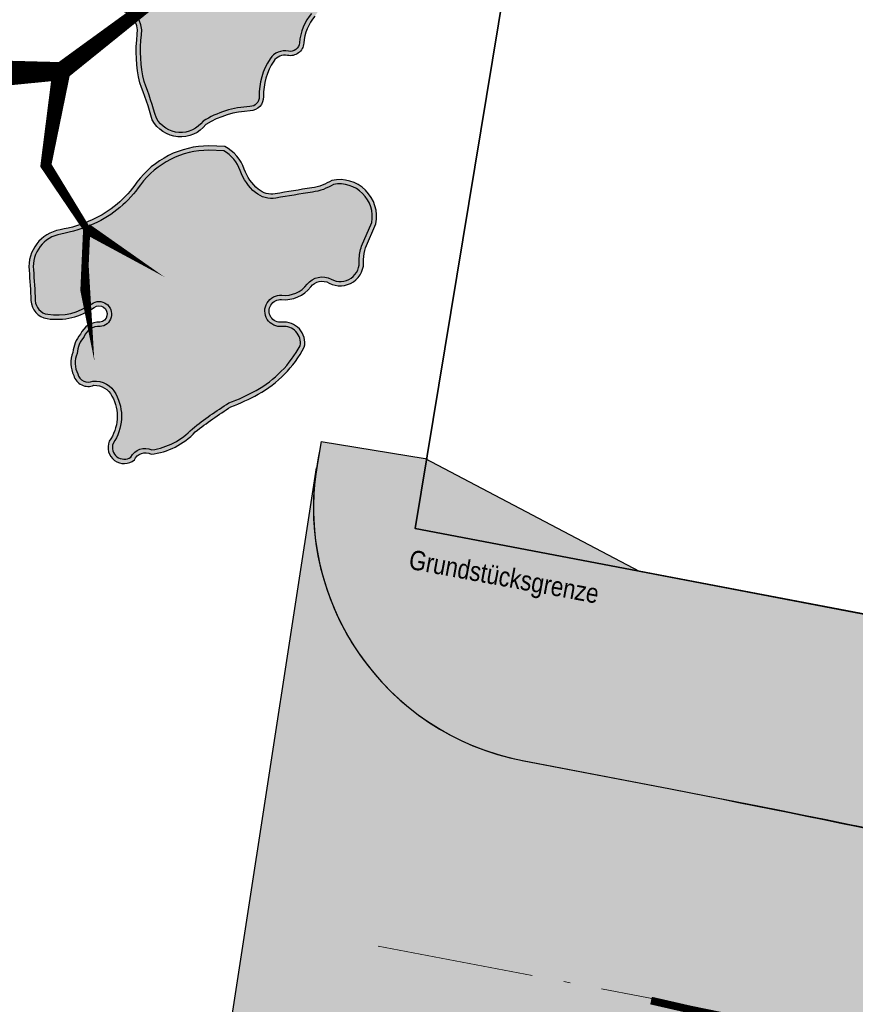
# Model space of a CAD drawing. Header units: metres. Extents: x 0 to 60282398, y -11592309 to 5708004.
# Tile 25 of 136: x 32353325 to 32353338, y 5707902 to 5707917. Entities that reach past the tile are written whole.
import ezdxf

# ---------------------------------------------------------------- set-up
doc = ezdxf.new("R2010")
doc.units = ezdxf.units.M
doc.header["$LTSCALE"] = 0.75
doc.linetypes.add('10414946$0$ACHSE', pattern=[0.933, 0.65, -0.133, 0.017, -0.133])
doc.layers.get('0').update_dxf_attribs({"linetype": 'CONTINUOUS'})
for name, color, linetype, transparency in [('10414944$0$PF-Krone', 33, 'CONTINUOUS', 0.7), ('10414944$0$PF-Krone_SOL', 70, 'CONTINUOUS', 0.7), ('10414944$0$ST-Baum', 7, 'CONTINUOUS', 0.7)]:
    doc.layers.add(name, color=color, linetype=linetype, transparency=transparency)
doc.layers.add('10414944$0$PF-Stamm', color=7, linetype='CONTINUOUS', true_color=0x5f5144, transparency=0.7)
doc.layers.add('10414946$0$_Hilfslayer', color=6, linetype='CONTINUOUS', plot=False)
for name, color, linetype, lineweight in [('10414946$0$Achse-Hauptachse', 7, '10414946$0$ACHSE', 20), ('10417023$0$#9_002_GES I Übersicht Erdgeschoss_1_701_Grundstücksgrenze.A', 7, 'CONTINUOUS', 25), ('10417023$0$Keine', 7, 'CONTINUOUS', 13)]:
    doc.layers.add(name, color=color, linetype=linetype, lineweight=lineweight)
doc.layers.add('10414946$0$ST-LIN-Fahrbahn', color=2, linetype='CONTINUOUS')
doc.layers.add('10414946$0$ST-LIN-Gehweg', color=2, linetype='CONTINUOUS')
doc.layers.add('10414946$0$ST_M_Markierung', color=7, linetype='CONTINUOUS', lineweight=18, true_color=0xffffff)
doc.layers.add('10414947$0$ST-Gehweg-Sol', color=7, linetype='CONTINUOUS', lineweight=0, true_color=0xffd7a8)
doc.layers.add('10414947$0$ST-Fahrbahn-Sol', color=7, linetype='CONTINUOUS', true_color=0xcccccc)
doc.styles.add('10417023$0$ARIAL NARROW', font='ARIALN.TTF')

# ---------------------------------------------------------------- blocks, each defined once
blk = doc.blocks.new('10414947')
at = {"layer": '10414947$0$ST-Fahrbahn-Sol'}
h = blk.add_hatch(color=256, dxfattribs=at)
h.dxf.hatch_style = 1
edge = h.paths.add_edge_path()
edge.add_arc((32353330.504, 5707894.773), 3.004, 81.1859, 154.5231)
edge.add_line((32353327.792, 5707896.065), (32353330.014, 5707910.507))
edge.add_arc((32353333.973, 5707909.898), 4.005, 171.2537, 259.1134)
edge.add_line((32353333.216, 5707905.965), (32353335.51, 5707905.525))
edge.add_arc((32353274.674, 5707595.429), 316.007, 75.76971, 78.90029, ccw=False)
edge.add_arc((32353408.482, 5708134.747), 239.672, 256.45637, 259.14966)
edge.add_line((32353363.365, 5707899.36), (32353421.131, 5707888.288))
edge.add_arc((32353424.238, 5707904.501), 16.508, 259.1497, 267.9458)
edge.add_line((32353423.646, 5707888.003), (32353426.151, 5707887.914))
edge.add_line((32353426.151, 5707887.914), (32353425.669, 5707885.384))
edge.add_line((32353425.669, 5707885.384), (32353428.874, 5707883.33))
edge.add_arc((32353429.547, 5707884.384), 1.25, 237.4144, 259.159)
edge.add_line((32353429.312, 5707883.156), (32353428.653, 5707879.719))
edge.add_arc((32353428.418, 5707878.491), 1.25, 79.1499, 100.8982)
edge.add_line((32353428.182, 5707879.718), (32353424.442, 5707878.998))
edge.add_line((32353424.442, 5707878.998), (32353423.957, 5707876.467))
edge.add_line((32353423.957, 5707876.467), (32353421.597, 5707877.31))
edge.add_arc((32353416.047, 5707861.763), 16.508, 70.3535, 79.1497)
edge.add_line((32353419.154, 5707877.976), (32353419.06, 5707877.485))
edge.add_line((32353419.06, 5707877.485), (32353389.596, 5707883.132))
edge.add_line((32353389.596, 5707883.132), (32353389.688, 5707883.612))
edge.add_line((32353389.688, 5707883.612), (32353363.163, 5707888.707))
edge.add_line((32353363.163, 5707888.707), (32353363.071, 5707888.226))
edge.add_line((32353363.071, 5707888.226), (32353360.426, 5707888.741))
edge.add_arc((32353369.792, 5707939.909), 52.018, 250.941, 259.6268, ccw=False)
edge.add_line((32353352.806, 5707890.742), (32353345.786, 5707893.15))
edge.add_line((32353345.786, 5707893.15), (32353345.948, 5707893.623))
edge.add_line((32353345.948, 5707893.623), (32353340.671, 5707895.433))
edge.add_arc((32353326.316, 5707853.584), 44.243, 71.0663, 79.1496)
edge.add_line((32353334.644, 5707897.036), (32353330.964, 5707897.742))
at = {"layer": '10414947$0$ST-Gehweg-Sol'}
h = blk.add_hatch(color=256, dxfattribs=at)
h.dxf.hatch_style = 1
edge = h.paths.add_edge_path()
edge.add_arc((32353333.973, 5707909.898), 4.005, 167.5224, 259.0333, ccw=False)
edge.add_line((32353330.062, 5707910.763), (32353330.09, 5707910.916))
edge.add_line((32353330.09, 5707910.916), (32353331.701, 5707910.649))
edge.add_line((32353331.701, 5707910.649), (32353335.025, 5707908.904))
edge.add_line((32353335.025, 5707908.904), (32353407.152, 5707895.034))
edge.add_line((32353407.152, 5707895.034), (32353413.706, 5707897.337))
edge.add_line((32353413.706, 5707897.337), (32353497.176, 5707881.286))
edge.add_line((32353497.176, 5707881.286), (32353499.704, 5707880.189))
edge.add_line((32353499.704, 5707880.189), (32353502.939, 5707877.836))
edge.add_line((32353502.939, 5707877.836), (32353505.467, 5707876.739))
edge.add_line((32353505.467, 5707876.739), (32353517.005, 5707874.52))
edge.add_line((32353517.005, 5707874.52), (32353517.764, 5707870.592))
edge.add_line((32353517.764, 5707870.592), (32353512.266, 5707871.646))
edge.add_line((32353512.266, 5707871.646), (32353512.673, 5707873.772))
edge.add_line((32353512.673, 5707873.772), (32353508.26, 5707874.653))
edge.add_line((32353508.26, 5707874.653), (32353507.846, 5707872.493))
edge.add_line((32353507.846, 5707872.493), (32353503.303, 5707873.364))
edge.add_arc((32353488.087, 5707793.98), 80.829, 79.14978, 81.99465)
edge.add_line((32353499.344, 5707874.021), (32353499.768, 5707876.234))
edge.add_line((32353499.768, 5707876.234), (32353495.839, 5707876.987))
edge.add_line((32353495.839, 5707876.987), (32353495.372, 5707874.546))
edge.add_line((32353495.372, 5707874.546), (32353488.268, 5707875.49))
edge.add_line((32353488.268, 5707875.49), (32353488.815, 5707878.345))
edge.add_line((32353488.815, 5707878.345), (32353475.567, 5707880.884))
edge.add_line((32353475.567, 5707880.884), (32353475.007, 5707877.961))
edge.add_line((32353475.007, 5707877.961), (32353470.594, 5707878.807))
edge.add_line((32353470.594, 5707878.807), (32353471.155, 5707881.73))
edge.add_line((32353471.155, 5707881.73), (32353468.208, 5707882.294))
edge.add_line((32353468.208, 5707882.294), (32353467.648, 5707879.372))
edge.add_line((32353467.648, 5707879.372), (32353462.609, 5707880.338))
edge.add_line((32353462.609, 5707880.338), (32353463.169, 5707883.26))
edge.add_line((32353463.169, 5707883.26), (32353460.223, 5707883.825))
edge.add_line((32353460.223, 5707883.825), (32353459.666, 5707880.92))
edge.add_arc((32353463.525, 5707896.969), 16.507, 250.3522, 256.4825, ccw=False)
edge.add_line((32353457.974, 5707881.424), (32353455.614, 5707882.266))
edge.add_line((32353455.614, 5707882.266), (32353456.07, 5707884.646))
edge.add_line((32353456.07, 5707884.646), (32353452.142, 5707885.399))
edge.add_line((32353452.142, 5707885.399), (32353451.764, 5707883.434))
edge.add_line((32353451.764, 5707883.434), (32353446.208, 5707884.5))
edge.add_line((32353446.208, 5707884.5), (32353446.584, 5707886.464))
edge.add_line((32353446.584, 5707886.464), (32353443.638, 5707887.028))
edge.add_line((32353443.638, 5707887.028), (32353443.261, 5707885.064))
edge.add_line((32353443.261, 5707885.064), (32353438.663, 5707885.946))
edge.add_line((32353438.663, 5707885.946), (32353439.04, 5707887.91))
edge.add_line((32353439.04, 5707887.91), (32353436.093, 5707888.475))
edge.add_line((32353436.093, 5707888.475), (32353435.717, 5707886.51))
edge.add_line((32353435.717, 5707886.51), (32353430.159, 5707887.573))
edge.add_line((32353430.159, 5707887.573), (32353430.535, 5707889.54))
edge.add_line((32353430.535, 5707889.54), (32353426.607, 5707890.293))
edge.add_line((32353426.607, 5707890.293), (32353426.151, 5707887.914))
edge.add_line((32353426.151, 5707887.914), (32353423.646, 5707888.003))
edge.add_arc((32353424.238, 5707904.501), 16.508, 259.1497, 267.9458, ccw=False)
edge.add_line((32353421.131, 5707888.288), (32353363.365, 5707899.36))
edge.add_arc((32353408.482, 5708134.747), 239.672, 256.45637, 259.14966, ccw=False)
edge.add_arc((32353274.674, 5707595.429), 316.007, 75.76971, 78.90029)
edge.add_line((32353335.51, 5707905.525), (32353333.211, 5707905.966))
at = {"layer": '10414947$0$ST-Fahrbahn-Sol', "flags": 128}
blk.add_lwpolyline([(32353389.688, 5707883.612), (32353363.163, 5707888.707), (32353363.071, 5707888.226), (32353360.426, 5707888.741, -0.037917), (32353352.806, 5707890.742), (32353345.786, 5707893.15), (32353345.948, 5707893.623), (32353340.671, 5707895.433, 0.035284), (32353334.644, 5707897.036), (32353330.964, 5707897.742, 0.331383), (32353327.792, 5707896.065), (32353330.014, 5707910.507, 0.403315), (32353333.216, 5707905.965), (32353335.51, 5707905.525, -0.013661), (32353352.354, 5707901.74, 0.011752), (32353363.365, 5707899.36), (32353421.131, 5707888.288, 0.038399)], format="xyb", dxfattribs=at)
at = {"layer": '10414947$0$ST-Gehweg-Sol', "flags": 128}
blk.add_lwpolyline([(32353439.04, 5707887.91), (32353436.093, 5707888.475), (32353435.717, 5707886.51), (32353430.159, 5707887.573), (32353430.535, 5707889.54), (32353426.607, 5707890.293), (32353426.151, 5707887.914), (32353423.646, 5707888.003, -0.038399), (32353421.131, 5707888.288), (32353363.365, 5707899.36, -0.011752), (32353352.354, 5707901.74, 0.013661), (32353335.51, 5707905.525), (32353333.211, 5707905.966, -0.421959), (32353330.062, 5707910.763), (32353330.09, 5707910.916), (32353331.701, 5707910.649), (32353335.025, 5707908.904), (32353407.152, 5707895.034), (32353413.706, 5707897.337), (32353497.176, 5707881.286)], format="xyb", dxfattribs=at)
blk = doc.blocks.new('10414946$0$Fahrbahn (Schmalstrich)_Inner_(3.00_-3.00_0.12)_INFRASIGN_639134889993285525')
at = {"color": 0, "const_width": 0.12}
blk.add_lwpolyline([(0, 0), (-4.874, 1.115)], dxfattribs=at)
blk = doc.blocks.new('10414946')
at = {"layer": '10414946$0$_Hilfslayer', "flags": 128}
blk.add_lwpolyline([(32353340.084, 5707901.124), (32353335.21, 5707902.239)], dxfattribs=at)
at = {"layer": '10414946$0$Achse-Hauptachse', "ltscale": 5, "flags": 128}
blk.add_lwpolyline([(32353330.971, 5707903.086), (32353335.633, 5707902.192), (32353335.633, 5707902.192, -0.035284), (32353342.375, 5707900.399), (32353342.375, 5707900.399), (32353354.671, 5707896.181), (32353354.671, 5707896.181, 0.035285), (32353361.414, 5707894.388), (32353361.414, 5707894.388), (32353483.981, 5707870.896), (32353483.981, 5707870.896, 0.050964), (32353488.836, 5707870.47), (32353488.836, 5707870.47), (32353497.835, 5707870.598), (32353497.835, 5707870.598, -0.050964), (32353502.69, 5707870.172), (32353502.69, 5707870.172), (32353528.881, 5707865.152)], format="xyb", dxfattribs=at)
at = {"layer": '10414946$0$ST-LIN-Fahrbahn', "flags": 128}
for points in [[(32353330.09, 5707910.916), (32353330.034, 5707910.611, 0.411579), (32353333.216, 5707905.965)], [(32353333.211, 5707905.966), (32353335.51, 5707905.525), (32353335.51, 5707905.525, -0.011752), (32353346.521, 5707903.145), (32353346.521, 5707903.145), (32353352.354, 5707901.74), (32353352.354, 5707901.74, 0.011752), (32353363.365, 5707899.36), (32353363.365, 5707899.36), (32353421.131, 5707888.288), (32353421.131, 5707888.288, 0.038399), (32353423.646, 5707888.003), (32353423.646, 5707888.003), (32353427.644, 5707887.86), (32353427.644, 5707887.86, -0.038399), (32353430.16, 5707887.575), (32353430.16, 5707887.575), (32353451.765, 5707883.434)]]:
    blk.add_lwpolyline(points, format="xyb", dxfattribs=at)
at = {"layer": '10414946$0$ST-LIN-Gehweg', "flags": 128}
blk.add_lwpolyline([(32353330.09, 5707910.916), (32353331.701, 5707910.649), (32353335.025, 5707908.904)], dxfattribs=at)
blk.add_lwpolyline([(32353335.025, 5707908.904), (32353357.22, 5707904.636), (32353357.22, 5707904.636), (32353370.488, 5707902.084), (32353370.488, 5707902.084), (32353407.152, 5707895.034), (32353407.152, 5707895.034), (32353410.429, 5707896.185), (32353410.429, 5707896.185), (32353413.706, 5707897.337), (32353413.706, 5707897.337), (32353481.434, 5707884.313), (32353481.434, 5707884.313), (32353497.176, 5707881.286), (32353497.176, 5707881.286, -0.110177), (32353499.704, 5707880.189), (32353499.704, 5707880.189), (32353502.939, 5707877.836), (32353502.939, 5707877.836, 0.110177), (32353505.467, 5707876.739), (32353505.467, 5707876.739), (32353513.198, 5707875.252), (32353513.198, 5707875.252), (32353517.005, 5707874.52)], format="xyb", dxfattribs=at)
at = {"layer": '10414946$0$ST_M_Markierung'}
blk.add_blockref('10414946$0$Fahrbahn (Schmalstrich)_Inner_(3.00_-3.00_0.12)_INFRASIGN_639134889993285525', (32353340.084, 5707901.124), dxfattribs=at)
blk = doc.blocks.new('10414944$0$PF-BAUM_12')
at = {"layer": '10414944$0$PF-Krone_SOL', "transparency": 33554457}
h = blk.add_hatch(color=256, dxfattribs=at)
h.dxf.hatch_style = 1
h.set_gradient(color1=(88, 186, 72), color2=(175, 217, 170), tint=1, name='INVSPHERICAL')
edge = h.paths.add_edge_path()
edge.add_arc((-1.2758, 1.3994), 0.541, 250.24695, 303.42795)
edge.add_arc((-0.5984, 0.4188), 0.6511, 94.3691, 125.64085, ccw=False)
edge.add_arc((-0.5871, 0.2707), 0.7996, 79.90604, 94.3691, ccw=False)
edge.add_arc((-0.4074, 1.2805), 0.2261, 259.90604, 345.03676)
edge.add_arc((3.3556, 0.2748), 3.669, 162.18441, 165.03676, ccw=False)
edge.add_arc((-0.2456, 1.4321), 0.1137, 342.18441, 421.4181)
edge.add_arc((-0.3772, 1.1907), 0.3886, 61.4181, 105.41791)
edge.add_arc((-0.4936, 1.6129), 0.0494, 76.86771, 285.41791, ccw=False)
edge.add_arc((-0.4342, 1.767), 0.1165, 245.55227, 317.8819)
edge.add_arc((-0.4413, 1.8543), 0.1901, 299.50673, 335.70732)
edge.add_arc((-0.3904, 1.8889), 0.1664, 317.30956, 366.51685)
edge.add_arc((-0.3153, 1.9138), 0.0904, 356.14997, 452.32983)
edge.add_arc((-0.2837, 2.1143), 0.1157, 186.39549, 252.21854, ccw=False)
edge.add_arc((-0.1459, 2.1399), 0.2556, 124.29677, 188.65244, ccw=False)
edge.add_arc((-0.3624, 2.4158), 0.0972, 318.21291, 468.93962)
edge.add_arc((-0.4455, 2.5549), 0.0698, 219.68848, 317.56803, ccw=False)
edge.add_arc((-0.5987, 2.0825), 0.4392, 76.91022, 116.54495)
edge.add_arc((-1.4951, 4.5572), 2.1964, 281.7611, 288.58893, ccw=False)
edge.add_arc((-1.0114, 0.8578), 1.5496, 91.33232, 98.00209)
edge.add_arc((-1.1102, 1.691), 0.7109, 99.4638, 131.76215)
edge.add_arc((-1.4773, 2.1554), 0.1252, 148.24675, 256.0758)
edge.add_arc((-1.5238, 1.968), 0.068, -114.95559, 76.0758, ccw=False)
edge.add_arc((-1.6369, 1.7248), 0.2002, 65.04441, 122.10831)
edge.add_arc((-1.7899, 1.9686), 0.0876, 221.63135, 302.10831, ccw=False)
edge.add_arc((-1.9603, 1.8172), 0.1403, 41.63135, 166.86476)
edge.add_arc((-2.3449, 1.9519), 0.2684, 321.94948, 337.47523, ccw=False)
edge.add_line((-2.1335, 1.7864), (-2.2407, 1.6721))
edge.add_arc((-2.0502, 1.5575), 0.2224, 148.95684, 261.83304)
edge.add_arc((-2.0149, 1.0239), 0.3205, 78.77175, 102.0334, ccw=False)
edge.add_arc((0.8412, 15.4111), 14.3475, 258.77175, 259.65948)
edge.add_arc((-1.7568, 1.1728), 0.1259, 30.35605, 79.65948, ccw=False)
edge.add_arc((-1.8871, 1.0965), 0.2769, -0.49344, 30.35605, ccw=False)
edge.add_arc((-1.3602, 1.092), 0.25, 179.50656, 221.3188)
edge.add_line((-1.548, 0.9269), (-1.4587, 0.8902))
edge = h.paths.add_edge_path()
edge.add_arc((-2.0595, -1.0849), 0.2169, 117.74302, 251.42792, ccw=False)
edge.add_arc((-2.2535, -0.7961), 0.1343, 313.86708, 413.87286)
edge.add_arc((-1.1381, 0.5382), 1.6051, 221.524, 229.78899, ccw=False)
edge.add_arc((-2.2843, -0.4137), 0.1251, 108.79801, 243.70289, ccw=False)
edge.add_arc((-2.2657, -0.171), 0.1376, 244.61148, 299.82424)
edge.add_arc((-2.4922, 0.2242), 0.593, 299.82424, 314.8752)
edge.add_arc((-2.3634, 0.0948), 0.4104, 314.8752, 336.56068)
edge.add_arc((-2.0604, -0.1191), 0.0893, 34.54703, 142.23332)
edge.add_arc((-2.2509, -0.0174), 0.1288, 205.94005, 338.60504, ccw=False)
edge.add_arc((-1.1082, 0.8264), 1.5473, 211.54423, 215.57485, ccw=False)
edge.add_arc((-2.1647, 0.1359), 0.2879, 123.29344, 204.40631, ccw=False)
edge.add_arc((-2.4675, 0.6266), 0.289, 300.05521, 335.40006)
edge.add_arc((-2.1302, 0.4722), 0.0819, 58.40023, 155.40006, ccw=False)
edge.add_arc((-2.0455, 0.6099), 0.0798, 238.40023, 306.42037)
edge.add_arc((-2.2163, 0.8415), 0.3675, 306.42037, 341.49291)
edge.add_arc((-1.7884, 0.6982), 0.0838, 72.42881, 161.49291, ccw=False)
edge.add_arc((-1.597, 1.3024), 0.5499, 252.42881, 281.6379)
edge.add_arc((-1.3833, 0.6006), 0.1928, 8.24792, 122.23097, ccw=False)
edge.add_arc((1.4313, 0.4424), 2.6303, 175.94647, 181.0704)
edge.add_arc((-2.004, 0.487), 0.8109, 332.60613, 353.35791, ccw=False)
edge.add_arc((-1.1696, 0.0546), 0.1289, 152.60613, 239.81282)
edge.add_arc((-1.5709, -0.6354), 0.6693, 44.46317, 59.81282, ccw=False)
edge.add_arc((-1.2417, -0.3122), 0.208, -40.16629, 44.46317, ccw=False)
edge.add_arc((-1.7965, -0.0425), 0.8201, 308.5293, 330.49613, ccw=False)
edge.add_arc((-1.2134, -0.8063), 0.142, 120.58152, 237.17398)
edge.add_arc((-1.3033, -1.1297), 0.2045, -64.491, 86.39602, ccw=False)
edge.add_arc((-1.343, -1.1115), 0.2397, 240.47541, 302.23358, ccw=False)
edge.add_arc((-1.2125, -0.7918), 0.5839, 226.36645, 244.79518, ccw=False)
edge.add_arc((-0.7205, -0.1508), 1.3901, 222.94294, 229.9249, ccw=False)
edge.add_arc((-1.7937, -1.1495), 0.076, 42.91905, 173.49923)
edge.add_arc((-2.058, -1.1133), 0.1908, 248.28955, 351.67144, ccw=False)
edge = h.paths.add_edge_path()
edge.add_arc((1.2059, -0.0381), 0.6649, 150.77336, 194.55575)
edge.add_arc((0.911, -0.0942), 0.3659, 197.65987, 276.75263)
edge.add_arc((0.9525, -0.0442), 0.4134, 270.21516, 305.52412)
edge.add_arc((1.2637, -0.512), 0.1494, -27.72253, 118.39088, ccw=False)
edge.add_arc((1.6106, -0.6627), 0.2295, 159.27348, 288.79741)
edge.add_arc((1.6267, -1.1446), 0.2709, -1.08302, 77.66915, ccw=False)
edge.add_arc((2.1687, -1.0477), 0.2897, 200.61319, 382.93371)
edge.add_arc((2.7072, -0.7257), 0.3429, 147.82265, 217.59096, ccw=False)
edge.add_arc((2.4468, -0.3829), 0.1629, 259.44798, 409.15154)
edge.add_arc((2.7989, 0.0617), 0.4045, 199.71733, 232.62112, ccw=False)
edge.add_arc((2.5485, -0.1163), 0.1368, 103.25927, 162.29814, ccw=False)
edge.add_arc((2.4584, 0.1299), 0.1274, 297.47519, 447.50208)
edge.add_arc((2.4597, 0.3353), 0.0783, 98.81569, 273.11837, ccw=False)
edge.add_arc((2.4, 0.5247), 0.1217, 293.02703, 374.92908)
edge.add_arc((2.0245, 0.3266), 0.5439, 24.94831, 42.11835)
edge.add_arc((1.7775, 0.1571), 0.8417, 39.39937, 55.74996)
edge.add_arc((2.2887, 0.9354), 0.0906, 104.71311, 245.58293, ccw=False)
edge.add_arc((2.2455, 1.1001), 0.0797, 284.71311, 435.28689)
edge.add_arc((2.1786, 0.8455), 0.3429, 75.28689, 90.15444)
edge.add_arc((2.192, 1.2908), 0.1034, 200.54383, 262.03398, ccw=False)
edge.add_arc((1.8708, 1.2323), 0.2255, 5.65523, 92.28552)
edge.add_arc((1.8923, 1.533), 0.0813, 129.46734, 248.0142, ccw=False)
edge.add_arc((1.6377, 1.5925), 0.2029, 0.94133, 108.02708)
edge.add_arc((1.5516, 2.0411), 0.2568, 198.80376, 275.23109, ccw=False)
edge.add_arc((1.081, 1.9053), 0.2335, 13.10923, 167.22877)
edge.add_arc((0.6671, 1.9992), 0.1909, 279.30028, 347.22877, ccw=False)
edge.add_arc((0.7224, 1.6615), 0.1513, 99.30028, 228.80917)
edge.add_arc((0.4652, 1.3676), 0.2392, 21.17444, 48.80917, ccw=False)
edge.add_arc((0.3242, 1.313), 0.3904, -10.78567, 21.17444, ccw=False)
edge.add_arc((-0.3793, 1.447), 1.1066, 325.74486, 349.21433, ccw=False)
edge.add_arc((0.3558, 0.9464), 0.2172, 278.26632, 325.74486, ccw=False)
edge.add_arc((0.408, 0.5869), 0.146, 98.26632, 271.67308)
edge.add_arc((0.4514, -0.8972), 1.3387, 79.76747, 91.67308, ccw=False)
edge.add_arc((0.6892, 0.3779), 0.0423, -16.43247, 90.01007, ccw=False)
edge.add_line((0.7298, 0.3659), (0.6257, 0.2866))
edge = h.paths.add_edge_path()
edge.add_arc((-1.5552, -2.2569), 0.1724, 12.6189, 77.74549)
edge.add_arc((-1.4977, -1.992), 0.0986, 164.18162, 257.74549, ccw=False)
edge.add_arc((-1.7215, -1.8391), 0.1803, 315.6358, 396.22469)
edge.add_arc((-1.4722, -1.6964), 0.1099, 56.01675, 199.16563, ccw=False)
edge.add_arc((-1.3562, -1.5375), 0.087, 231.18436, 306.609)
edge.add_arc((-1.4968, -1.2476), 0.4081, 298.1575, 320.42177)
edge.add_arc((-1.118, -1.5607), 0.0835, 20.65344, 140.42177, ccw=False)
edge.add_arc((-0.9321, -1.4907), 0.1152, 200.65344, 324.15715)
edge.add_arc((-0.5981, -1.7319), 0.2968, 125.84331, 144.15715, ccw=False)
edge.add_arc((-1.1307, -0.9947), 0.6126, 305.84331, 313.76829)
edge.add_arc((-0.6402, -1.5068), 0.0965, 35.28302, 133.76829, ccw=False)
edge.add_arc((-0.4573, -1.4114), 0.1114, 200.86529, 329.80166)
edge.add_arc((5.9643, -14.9126), 14.8587, 114.56415, 115.19461, ccw=False)
edge.add_arc((-0.1458, -1.5341), 0.1511, 81.99944, 116.28381, ccw=False)
edge.add_arc((-0.1295, -1.2153), 0.1692, 271.62381, 322.4573)
edge.add_arc((0.4219, -2.3582), 1.1204, 101.73914, 111.86365, ccw=False)
edge.add_arc((0.2817, -1.7045), 0.4518, 61.04926, 101.19464, ccw=False)
edge.add_arc((0.4293, -1.462), 0.1686, -13.32973, 65.05413, ccw=False)
edge.add_arc((0.701, -1.5438), 0.116, 158.25367, 207.02434)
edge.add_arc((0.7267, -1.4357), 0.2061, 231.26264, 284.37765)
edge.add_arc((0.7594, -1.468), 0.1684, 276.3107, 373.18881)
edge.add_arc((1.0623, -1.3226), 0.1754, 121.90959, 217.58272, ccw=False)
edge.add_arc((1.2009, -1.5786), 0.4663, 12.49632, 119.74162, ccw=False)
edge.add_arc((1.5062, -1.4974), 0.1512, -66.22517, 7.47872, ccw=False)
edge.add_arc((1.5907, -1.7479), 0.1146, 101.81964, 224.43431)
edge.add_arc((1.3238, -2.0366), 0.2788, -26.98815, 48.41698, ccw=False)
edge.add_arc((1.3365, -2.0229), 0.2743, 258.99086, 329.2486, ccw=False)
edge.add_arc((1.6618, -1.4757), 0.8996, 229.3858, 245.17635, ccw=False)
edge.add_arc((0.9994, -2.237), 0.1097, 45.60372, 249.24478)
edge.add_arc((0.8451, -2.4465), 0.1573, -95.43505, 42.77878, ccw=False)
edge.add_arc((0.8007, -2.2203), 0.3839, 232.79997, 274.40743, ccw=False)
edge.add_arc((0.4866, -2.6064), 0.1147, 44.402, 165.1103)
edge.add_arc((0.2716, -2.5387), 0.1109, 123.38517, 339.85568, ccw=False)
edge.add_arc((0.9022, -2.3675), 0.6961, 164.26035, 186.48033, ccw=False)
edge.add_arc((0.1064, -2.2008), 0.1278, 9.9652, 176.7192)
edge.add_arc((-48.3159, -1.4499), 48.3004, 358.76613, 359.11787, ccw=False)
edge.add_arc((-0.3152, -2.3669), 0.3137, 290.47286, 336.89978, ccw=False)
edge.add_arc((-0.2908, -2.4562), 0.2217, 213.88393, 292.64339, ccw=False)
edge.add_arc((-0.5922, -2.5593), 0.1191, 350.14402, 508.44337)
edge.add_arc((-0.7458, -2.3559), 0.1504, 180.14857, 290.27908, ccw=False)
edge.add_arc((-1.1241, -2.4703), 0.2548, 26.59219, 75.66559)
edge.add_arc((-1.166, -2.6346), 0.4243, 75.66559, 104.33441)
edge.add_arc((-1.3217, -2.0253), 0.2045, 251.40462, 284.33441, ccw=False)
at = {"layer": '10414944$0$PF-Krone'}
for points in [[(-1.4587, 0.8902, 0.236302), (-0.9778, 0.9479, -0.137302), (-0.648, 1.068, -0.063191), (-0.447, 1.0579, 0.389536), (-0.189, 1.2221, -0.012446), (-0.1374, 1.3973, 0.360188), (-0.1913, 1.5319, 0.194379), (-0.4805, 1.5653, -1.286295), (-0.4824, 1.6609, 0.326511), (-0.3477, 1.6889, 0.159282), (-0.2681, 1.7761, 0.218069), (-0.2251, 1.9078, 0.446169), (-0.319, 2.0042, -0.295374), (-0.3986, 2.1015, -0.288426), (-0.29, 2.3511, 0.772377), (-0.394, 2.5078, -0.455092), (-0.4992, 2.5103, 0.174684), (-0.7949, 2.4754, -0.029801), (-1.0474, 2.4069, 0.029111), (-1.2271, 2.3923, 0.141869), (-1.5837, 2.2213, 0.508586), (-1.5074, 2.034, -1.101217), (-1.5525, 1.9063, 0.254264), (-1.7433, 1.8944, -0.366329), (-1.8554, 1.9104, 0.608209), (-2.0969, 1.8491, -0.067848), (-2.1335, 1.7864, 0), (-2.2407, 1.6721, 0.536623), (-2.0818, 1.3373, -0.101848), (-1.9525, 1.3382, 0.003873), (-1.7342, 1.2967, -0.218508), (-1.6482, 1.2364, -0.135425), (-1.6102, 1.0941, 0.184492), (-1.548, 0.9269)], [(-1.4493, 0.9145, 0.235756), (-0.9926, 0.9693, -0.137109), (-0.65, 1.0939, -0.063191), (-0.4424, 1.0835, 0.389536), (-0.2141, 1.2288, -0.012446), (-0.1622, 1.4053, 0.360188), (-0.2037, 1.5091, 0.194379), (-0.4736, 1.5402, -1.313113), (-0.4736, 1.6855, 0.345734), (-0.3643, 1.7094, 0.172714), (-0.2901, 1.7907, 0.230529), (-0.2512, 1.9073, 0.475615), (-0.3219, 1.9779, -0.304436), (-0.4244, 2.098, -0.284585), (-0.3075, 2.3706, 0.726016), (-0.3802, 2.4848, -0.402009), (-0.5128, 2.4867, 0.170881), (-0.7849, 2.4513, -0.030277), (-1.0444, 2.381, 0.029443), (-1.2231, 2.3665, 0.140272), (-1.5634, 2.2045, 0.497246), (-1.5012, 2.0592, -1.101217), (-1.5634, 1.8827, 0.254264), (-1.7295, 1.8724, -0.366329), (-1.8748, 1.8931, 0.61415), (-2.072, 1.8412, -0.070819), (-2.1138, 1.7695, 0), (-2.2198, 1.6564, 0.525075), (-2.0824, 1.3638, -0.0983), (-1.9475, 1.3638, 0.003873), (-1.7295, 1.3222, -0.218508), (-1.6257, 1.2496, -0.135425), (-1.5842, 1.0939, 0.177651), (-1.5323, 0.9486)]]:
    blk.add_lwpolyline(points, format="xyb", close=True, dxfattribs=at)
for points in [[(-2.3227, 0.3765, 0.155455), (-2.2047, 0.5063, -0.450466), (-2.0873, 0.542, 0.305827), (-1.9981, 0.5457, 0.154239), (-1.8678, 0.7248, -0.409437), (-1.7631, 0.7781, 0.128143), (-1.4861, 0.7637, -0.54286), (-1.1924, 0.6283, 0.022361), (-1.1986, 0.3932, -0.090795), (-1.284, 0.1139, 0.400005), (-1.2344, -0.0569, -0.067076)], [(-2.309, 0.3543, 0.154831), (-2.181, 0.4955, -0.450466), (-2.1009, 0.5198, 0.305827), (-1.9827, 0.5248, 0.154239), (-1.8432, 0.7165, -0.409437), (-1.7709, 0.7533, 0.13033), (-1.476, 0.7393, -0.546373), (-1.2186, 0.6272, 0.02192), (-1.2246, 0.3945, -0.090238), (-1.3071, 0.1259, 0.400005), (-1.2475, -0.0793, -0.067076)]]:
    blk.add_lwpolyline(points, format="xyb", dxfattribs=at)
at = {"layer": '10414944$0$PF-Stamm'}
for points in [[(0.0456, -0.1011, 0.2167, 0.1084, 0), (-0.7801, 0.1666, 0.1084, 0.065, 0), (-0.4991, 0.6653, 0.065, 0.0433, 0), (-0.5991, 1.1076, 0.0433, 0.0433, 0), (-0.4753, 1.4051, 0.065, 1.976742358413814e-14, 0), (-0.3709, 1.869, 0, 0, 0)], [(-0.5991, 1.1076, 0.065, 0, 0), (-0.9411, 1.541, 0, 0, 0)], [(-0.7801, 0.1666, 0.1084, 0.065, 0), (-1.5906, -0.088, 0.065, 0, 0), (-1.8608, 0.029, 0, 0, 0)]]:
    blk.add_lwpolyline(points, format="xyseb", dxfattribs=at)
blk = doc.blocks.new('10414944')
at = {"layer": '10414944$0$ST-Baum', "xscale": 2.5869693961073, "yscale": 2.5869693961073, "zscale": 1.077903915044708, "rotation": 200}
blk.add_blockref('10414944$0$PF-BAUM_12', (32353324.011, 5707916.377), dxfattribs=at)
blk = doc.blocks.new('10417023$0$#9_MKO_LP5_ARC_GES_UP_00_002_P_G_modell (3D)')
at = {"layer": '10417023$0$#9_002_GES I Übersicht Erdgeschoss_1_701_Grundstücksgrenze.A', "color": 1, "linetype": 'Continuous', "lineweight": 35, "true_color": 0xff0000, "flags": 128}
blk.add_lwpolyline([(-32353511.473, -5707768.718), (-32353510.585, -5707813.546), (-32353471.715, -5707813.72), (-32353425.538, -5707813.961)], dxfattribs=at)
at = {"layer": '10417023$0$#9_002_GES I Übersicht Erdgeschoss_1_701_Grundstücksgrenze.A', "color": 1, "true_color": 0xff0000, "insert": (-32353510.585, -5707813.877), "char_height": 0.30055, "attachment_point": 1, "line_spacing_factor": 1.002187, "style": '10417023$0$ARIAL NARROW'}
blk.add_mtext('Grundstücksgrenze', dxfattribs=at)
blk = doc.blocks.new('10417023$0$2_MKO_LP5_LAN_GES_UP_00_002_V_A (3D)')
at = {"layer": '10417023$0$Keine'}
blk.add_blockref('10417023$0$#9_MKO_LP5_ARC_GES_UP_00_002_P_G_modell (3D)', (0, 0), dxfattribs=at)
blk = doc.blocks.new('10417023')
at = {"layer": '10417023$0$Keine', "rotation": 349.4819372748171}
blk.add_blockref('10417023$0$2_MKO_LP5_LAN_GES_UP_00_002_V_A (3D)', (65205154.931, 5413829.558), dxfattribs=at)

msp = doc.modelspace()

# ---------------------------------------------------------------- block references
for name in ['10414944', '10414947']:
    msp.add_blockref(name, (0, 0))

# ---------------------------------------------------------------- next in the draw order: block references
msp.add_blockref('10417023', (0, 0))

# ---------------------------------------------------------------- next in the draw order: block references
msp.add_blockref('10414946', (0, 0))

doc.saveas('drawing.dxf')
